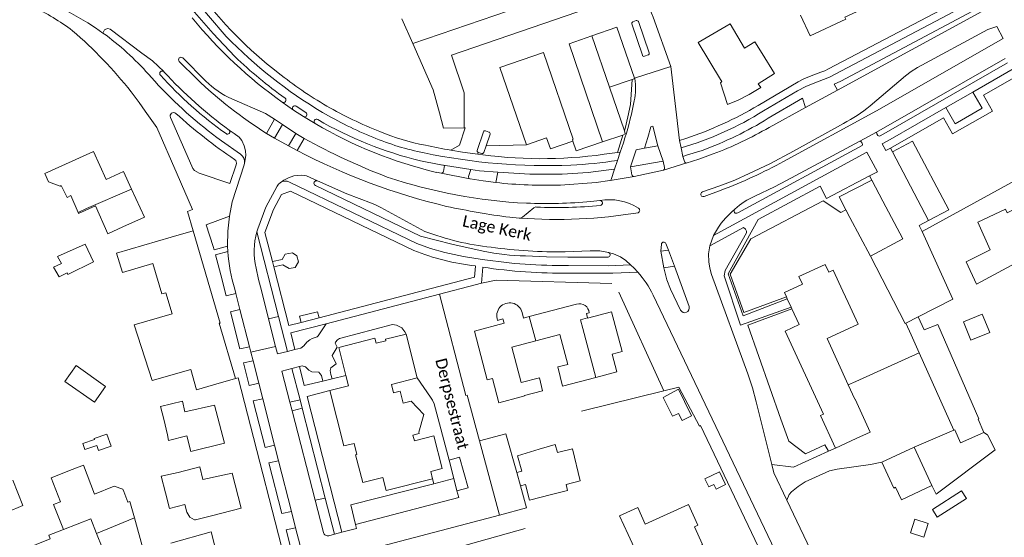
# Model space of a CAD drawing. Extents: x 177628 to 188968, y 384226 to 390673.
# Tile 124 of 256: x 183055 to 183270, y 385732 to 385845. Entities that reach past the tile are written whole.
import ezdxf

# ---------------------------------------------------------------- set-up
doc = ezdxf.new("R2010")
doc.units = 0
for name, color, linetype, lineweight in [('B01_D', 14, 'Continuous', 9), ('B01_F', 14, 'Continuous', 9), ('B01_T', 14, 'Continuous', 9), ('B02_F', 14, 'Continuous', 9), ('B02_T', 14, 'Continuous', 9), ('B07_D', 14, 'Continuous', 9), ('B11_F', 14, 'Continuous', 9), ('B11_S', 14, 'Continuous', 9), ('B14_F', 14, 'Continuous', 9), ('T03_F', 253, 'Continuous', 9), ('T03_T', 253, 'Continuous', 9), ('T04_F', 253, 'HAAG', 9), ('T04_T', 253, 'HAAG', 9), ('T05_F', 253, 'Continuous', 9), ('V00_F', 8, 'Continuous', 9), ('V00_T', 8, 'Continuous', 9), ('Z06', 7, 'Continuous', 9)]:
    doc.layers.add(name, color=color, linetype=linetype, lineweight=lineweight)
doc.styles.add('Legend', font='calibri.ttf')
doc.linetypes.add('HAAG', pattern='A,4,-1,[5,TOPOCAD.SHX,S=0.35,R=0,X=-0.35,Y=-0.35],-1', length=6)

msp = doc.modelspace()

# ---------------------------------------------------------------- linework, layer by layer
at = {"layer": 'B01_D', "linetype": 'Continuous'}
for points in [[(183163.178, 385746.48), (183164.295, 385746.782), (183163.299, 385750.125), (183168.091, 385751.553)], [(183163.961, 385743.608), (183163.178, 385746.48)], [(183170.778, 385741.68), (183165.923, 385740.49), (183165.09, 385743.886), (183163.961, 385743.608)]]:
    msp.add_lwpolyline(points, dxfattribs=at)
at = {"layer": 'B01_F', "linetype": 'Continuous'}
for points in [[(183216.793, 385837.946), (183215.185, 385840.446)], [(183066.097, 385814.431), (183060.138, 385811.724)], [(183273.322, 385804.671), (183270.285, 385803.13), (183269.886, 385803.947), (183263.839, 385801.139), (183266.55, 385795.06), (183261.29, 385792.443), (183263.536, 385787.623), (183274.892, 385793.714), (183272.86, 385797.706), (183276.171, 385799.262)], [(183073.884, 385798.601), (183077.172, 385800.094)], [(183075.734, 385794.35), (183087.697, 385797.844)], [(183172.111, 385769.533), (183173.192, 385765.361), (183180.426, 385767.244)], [(183180.426, 385767.244), (183185.015, 385768.439)], [(183096.93, 385765.6), (183093.259, 385764.529)], [(183164.87, 385763.311), (183168.78, 385764.301)], [(183085.382, 385760.904), (183090.214, 385762.061), (183090.721, 385759.733)], [(183053.108, 385744.794), (183055.33, 385739.28), (183051.89, 385737.862), (183052.271, 385736.937)], [(183089.27, 385746.513), (183085.487, 385745.682)], [(183096.482, 385737.066), (183093.017, 385736.195)], [(183087.654, 385731.066), (183096.419, 385733.53), (183097.225, 385730.446)]]:
    msp.add_lwpolyline(points, dxfattribs=at)
at = {"layer": 'B01_T', "linetype": 'Continuous'}
for points in [[(183225.103, 385846.32), (183227.214, 385841.806), (183235.026, 385845.444), (183234.828, 385845.869), (183243.43, 385849.875), (183235.88, 385866.084), (183231.352, 385863.956)], [(183216.793, 385837.946), (183219.488, 385833.554), (183215.889, 385831.345)], [(183207.642, 385831.532), (183209.185, 385826.771), (183211.542, 385827.716), (183213.922, 385828.978), (183216.471, 385830.506), (183215.889, 385831.345)], [(183207.954, 385831.827), (183207.679, 385832.275)], [(183079.064, 385808.355), (183077.315, 385812.205), (183073.479, 385810.463), (183070.722, 385816.532), (183066.097, 385814.431)], [(183240.678, 385810.325), (183233.55, 385806.62), (183235.009, 385803.813)], [(183243.089, 385805.685), (183240.678, 385810.325)], [(183077.172, 385800.094), (183081.851, 385802.219), (183079.064, 385808.355)], [(183240.397, 385793.731), (183247.492, 385797.514), (183243.089, 385805.685)], [(183235.009, 385803.813), (183235.885, 385802.128)], [(183235.885, 385802.128), (183240.397, 385793.731)], [(183092.48, 385799.241), (183087.697, 385797.844)], [(183101.73, 385767.001), (183098.21, 385779.061), (183098.4, 385779.081), (183092.48, 385799.241)], [(183222.049, 385784.813), (183221.601, 385785.796), (183225.55, 385787.596), (183224.779, 385789.288), (183230.511, 385791.901), (183231.283, 385790.209), (183232.286, 385790.662)], [(183234.385, 385786.092), (183232.286, 385790.662)], [(183235.544, 385783.566), (183234.385, 385786.092)], [(183176.242, 385783.211), (183165.907, 385780.528)], [(183222.233, 385784.408), (183222.049, 385784.813)], [(183223.072, 385782.568), (183222.233, 385784.408)], [(183165.907, 385780.528), (183164.652, 385780.202), (183164.345, 385781.443)], [(183179.002, 385781.341), (183178.381, 385781.166), (183178.621, 385780.261)], [(183178.621, 385780.261), (183178.637, 385780.201), (183183.862, 385781.586), (183186.165, 385772.896), (183183.981, 385772.317)], [(183232.758, 385751.815), (183229.492, 385758.905), (183230.128, 385759.198), (183221.781, 385777.372), (183224.807, 385778.762), (183223.235, 385782.212)], [(183223.235, 385782.212), (183223.072, 385782.568)], [(183164.114, 385763.008), (183159.278, 385761.732), (183157.88, 385767.028), (183156.728, 385766.724), (183153.924, 385777.349), (183160.402, 385779.059), (183160.153, 385780.001), (183158.992, 385779.703)], [(183125.837, 385767.687), (183124.282, 385773.771), (183132.207, 385775.796), (183132.484, 385774.713), (183134.615, 385775.258), (183134.535, 385775.572), (183138.988, 385776.7)], [(183138.988, 385776.7), (183141.427, 385767.167)], [(183167.317, 385775.203), (183162.088, 385773.818), (183164.129, 385766.106)], [(183172.546, 385776.588), (183167.317, 385775.203)], [(183230.95, 385775.764), (183235.564, 385765.662)], [(183096.93, 385765.6), (183101.73, 385767.001)], [(183122.323, 385764.4), (183126.41, 385765.444), (183125.837, 385767.687)], [(183141.427, 385767.167), (183135.837, 385765.726), (183136.282, 385763.911), (183137.724, 385764.268), (183138.392, 385761.607), (183140.109, 385762.032), (183142.893, 385759.176), (183141.81, 385755.311), (183141.875, 385755.004), (183140.447, 385754.639), (183140.805, 385753.439), (183145.051, 385754.533), (183146.902, 385747.375), (183144.375, 385746.72), (183144.764, 385745.128)], [(183144.764, 385745.128), (183134.652, 385742.54), (183133.919, 385745.419), (183129.546, 385744.296), (183127.991, 385750.363), (183128.263, 385750.423), (183127.66, 385752.847), (183125.416, 385752.296), (183122.323, 385764.4)], [(183235.564, 385765.662), (183237.008, 385762.5), (183237.056, 385762.522), (183240.353, 385755.303)], [(183164.87, 385763.311), (183164.895, 385763.214), (183164.114, 385763.008)], [(183090.721, 385759.733), (183097.165, 385761.155), (183099.325, 385752.889), (183091.987, 385751.046), (183091.156, 385754.474)], [(183086.09, 385758.102), (183086.913, 385754.686)], [(183240.353, 385755.303), (183237.296, 385753.899)], [(183232.758, 385751.815), (183237.296, 385753.899)], [(183168.091, 385751.553), (183171.541, 385752.581), (183172.056, 385750.846), (183175.326, 385751.652), (183177.047, 385744.661), (183173.941, 385743.896), (183174.276, 385742.537), (183170.778, 385741.68)], [(183064.194, 385734.048), (183062.031, 385739.514), (183063.545, 385740.114), (183061.48, 385745.334), (183066.098, 385747.162)], [(183089.27, 385746.513), (183093.93, 385747.699), (183094.633, 385744.963), (183101.057, 385746.337), (183102.959, 385738.693), (183096.482, 385737.066)], [(183201.989, 385734.627), (183202.74, 385734.969), (183200.669, 385739.525), (183191.241, 385735.242), (183189.594, 385738.868), (183185.627, 385737.066)], [(183071.432, 385733.21), (183070.166, 385736.41), (183064.194, 385734.048)], [(183187.489, 385732.97), (183185.627, 385737.066)], [(183187.489, 385732.97), (183189.583, 385728.361), (183193.279, 385730.04), (183195.138, 385725.948), (183198.237, 385727.356), (183197.884, 385728.132), (183203.733, 385730.789), (183201.989, 385734.627)], [(183071.432, 385733.21), (183072.646, 385730.141), (183066.744, 385727.805)]]:
    msp.add_lwpolyline(points, dxfattribs=at)
for centre, radius, start, end in [((183161.624, 385780.71), 2.818, 15.07772, 200.93593), ((183176.884, 385781.187), 2.124, 4.16282, 107.59905)]:
    msp.add_arc(centre, radius, start, end, dxfattribs=at)
at = {"layer": 'B02_F', "linetype": 'Continuous'}
for points in [[(183065.147, 385789.725), (183070.768, 385792.456), (183068.91, 385796.293)], [(183245.881, 385743.263), (183247.183, 385740.52), (183253.793, 385743.658)]]:
    msp.add_lwpolyline(points, dxfattribs=at)
at = {"layer": 'B02_T', "linetype": 'Continuous'}
for points in [[(183179.552, 385841.786), (183185.041, 385843.69), (183188.917, 385832.518)], [(183183.45, 385830.553), (183179.552, 385841.786)], [(183188.376, 385832.262), (183183.45, 385830.553)], [(183188.938, 385832.457), (183188.376, 385832.262)], [(183188.917, 385832.518), (183188.938, 385832.457)], [(183252.113, 385777.621), (183255.137, 385778.815), (183264.048, 385758.215), (183263.908, 385758.151)], [(183251.027, 385772.619), (183249.287, 385776.506)], [(183258.594, 385755.713), (183251.027, 385772.619)], [(183258.803, 385755.809), (183258.594, 385755.713)], [(183249.924, 385752.033), (183242.86, 385748.77)], [(183252.552, 385746.344), (183249.924, 385752.033)], [(183242.86, 385748.77), (183245.487, 385743.081), (183245.881, 385743.263)], [(183207.437, 385746.648), (183208.77, 385743.853)]]:
    msp.add_lwpolyline(points, dxfattribs=at)
at = {"layer": 'B07_D', "linetype": 'Continuous'}
for points in [[(183067.415, 385803.22), (183069.226, 385804.132), (183079.064, 385808.355)], [(183165.907, 385780.528), (183167.317, 385775.203)], [(183178.621, 385780.261), (183177.065, 385779.824), (183177.606, 385777.928), (183180.426, 385767.244)], [(183071.432, 385733.21), (183079.684, 385736.585)]]:
    msp.add_lwpolyline(points, dxfattribs=at)
at = {"layer": 'B11_F', "linetype": 'Continuous'}
for points in [[(183066.098, 385747.162), (183068.588, 385748.101), (183070.929, 385741.74)], [(183087.363, 385738.672), (183086.452, 385742.074), (183085.487, 385745.682)], [(183078.682, 385740.159), (183078.241, 385739.986), (183077.343, 385742.341), (183077.15, 385742.844), (183075.269, 385743.48), (183070.929, 385741.74)], [(183078.682, 385740.159), (183079.684, 385736.585)], [(183087.363, 385738.672), (183087.364, 385738.664), (183090.701, 385739.537), (183091.122, 385737.822), (183091.792, 385736.747), (183092.809, 385736.189), (183093.017, 385736.195)]]:
    msp.add_lwpolyline(points, dxfattribs=at)
at = {"layer": 'B11_S', "linetype": 'Continuous'}
for points in [[(183207.679, 385832.275), (183202.775, 385840.32), (183209.741, 385844.405), (183212.913, 385839.115), (183215.185, 385840.446)], [(183207.954, 385831.827), (183207.642, 385831.532)], [(183060.138, 385811.724), (183060.916, 385809.96), (183063.459, 385809.017), (183063.683, 385809.129), (183064.975, 385806.534), (183065.78, 385806.931), (183067.415, 385803.22)], [(183067.415, 385803.22), (183067.493, 385803.044), (183071.208, 385804.705), (183073.884, 385798.601)], [(183093.259, 385764.529), (183091.978, 385768.976), (183083.538, 385766.561), (183079.654, 385778.687), (183087.92, 385781.135), (183086.533, 385785.705), (183085.659, 385785.492), (183083.722, 385792.105), (183077.066, 385790.121), (183075.734, 385794.35)], [(183235.544, 385783.566), (183237.721, 385778.857), (183230.95, 385775.764)], [(183172.546, 385776.588), (183174.312, 385770.064), (183172.111, 385769.533)], [(183183.981, 385772.317), (183185.015, 385768.439)], [(183164.129, 385766.106), (183168.118, 385767.146), (183168.78, 385764.301)], [(183086.09, 385758.102), (183085.382, 385760.904)], [(183091.156, 385754.474), (183087.153, 385753.488), (183086.913, 385754.686)], [(183079.684, 385736.585), (183081.622, 385729.676), (183076.49, 385727.722), (183079.582, 385720.471), (183076.931, 385719.392)]]:
    msp.add_lwpolyline(points, dxfattribs=at)
at = {"layer": 'B14_F', "linetype": 'Continuous'}
for points in [[(183065.147, 385789.725), (183064.961, 385790.043), (183063.236, 385789.172), (183061.978, 385791.33), (183063.781, 385792.089), (183062.888, 385793.642), (183068.91, 385796.293)], [(183266.449, 385777.026), (183264.819, 385781.037), (183260.724, 385779.373), (183262.354, 385775.362), (183266.449, 385777.026)], [(183250.824, 385780.465), (183248.118, 385779.089)], [(183248.118, 385779.089), (183249.287, 385776.506)], [(183252.113, 385777.621), (183250.824, 385780.465)], [(183070.94, 385761.834), (183073.382, 385765.284), (183066.956, 385769.821), (183064.514, 385766.371), (183070.94, 385761.834)], [(183198.525, 385759.348), (183197.212, 385758.773), (183195.144, 385762.864), (183198.493, 385764.663), (183199.813, 385761.985)], [(183198.525, 385759.348), (183199.262, 385757.838), (183201.341, 385758.853), (183199.813, 385761.985)], [(183265.193, 385755.253), (183263.908, 385758.151)], [(183258.803, 385755.809), (183260.059, 385752.977), (183265.193, 385755.253)], [(183073.669, 385754.881), (183074.568, 385752.22), (183071.844, 385751.299), (183071.48, 385752.376), (183068.837, 385751.483), (183068.384, 385752.825), (183070.958, 385753.694), (183070.875, 385753.937), (183073.669, 385754.881)], [(183207.437, 385746.648), (183204.246, 385745.112), (183205.093, 385743.353), (183206.234, 385743.903), (183206.731, 385742.871), (183208.77, 385743.853)], [(183252.552, 385746.344), (183253.793, 385743.658)], [(183261.357, 385740.806), (183260.301, 385742.469), (183253.922, 385738.419), (183254.978, 385736.756), (183261.357, 385740.806)], [(183250.06, 385736.322), (183252.999, 385735.394), (183252.056, 385732.408), (183249.117, 385733.336), (183250.06, 385736.322)]]:
    msp.add_lwpolyline(points, dxfattribs=at)
at = {"layer": 'T03_F', "linetype": 'Continuous'}
for points in [[(183222.049, 385784.813), (183212.733, 385781.447), (183209.747, 385789.768), (183214.249, 385797.456), (183230.086, 385805.802), (183233.935, 385803.241), (183235.009, 385803.813)], [(183231.247, 385751.128), (183230.443, 385752.515), (183226.24, 385750.595), (183222.556, 385753.337), (183220.84, 385758.118), (183213.63, 385778.659), (183223.235, 385782.212)], [(183251.027, 385772.619), (183237.188, 385766.368)], [(183195.297, 385764.286), (183177.32, 385759.864)]]:
    msp.add_lwpolyline(points, dxfattribs=at)
at = {"layer": 'T03_T', "linetype": 'Continuous'}
for points in [[(183188.376, 385832.262), (183187.984, 385826.817), (183187.451, 385824.111), (183186.834, 385821.553), (183186.684, 385821.08)], [(183186.365, 385820.111), (183185.157, 385816.36)]]:
    msp.add_lwpolyline(points, dxfattribs=at)
at = {"layer": 'T04_F', "linetype": 'HAAG'}
for points in [[(183183.898, 385787.711), (183158.649, 385788.484), (183155.46, 385787.831)], [(183185.469, 385785.822), (183195.297, 385764.286)], [(183195.297, 385764.286), (183198.578, 385765.112), (183203.054, 385756.604)]]:
    msp.add_lwpolyline(points, dxfattribs=at)
at = {"layer": 'T04_T', "linetype": 'HAAG'}
for points in [[(183082.063, 385825.35), (183080.75, 385827.23), (183078.947, 385829.595)], [(183089.019, 385811.592), (183084.57, 385821.76)], [(183146.282, 385785.431), (183154.062, 385787.465)], [(183146.282, 385785.431), (183121.561, 385778.966)], [(183146.282, 385785.431), (183152.015, 385763.301), (183152.355, 385763.368)], [(183121.561, 385778.966), (183113.815, 385776.941), (183114.737, 385773.35)], [(183115.697, 385769.609), (183116.763, 385765.453)], [(183117.367, 385763.101), (183124.975, 385733.453)], [(183232.19, 385696.121), (183203.3, 385756.721), (183203.054, 385756.604)], [(183128.197, 385734.305), (183124.975, 385733.453)]]:
    msp.add_lwpolyline(points, dxfattribs=at)
for centre, radius, start, end in [((183031.663, 385796.515), 57.815, 53.36875, 63.48985), ((183003.193, 385769.643), 96.607, 38.35811, 49.32438)]:
    msp.add_arc(centre, radius, start, end, dxfattribs=at)
at = {"layer": 'T05_F', "linetype": 'Continuous'}
for points in [[(183276.534, 385810.367), (183275.727, 385812.266), (183251.666, 385799.083)], [(183251.666, 385799.083), (183258.43, 385784.334), (183250.824, 385780.465)], [(183248.118, 385779.089), (183248.019, 385779.039), (183240.397, 385793.731)], [(183265.193, 385755.253), (183265.945, 385754.742), (183267.649, 385751.412), (183254.735, 385741.78), (183253.793, 385743.658)], [(183150.71, 385730.28), (183165.032, 385734.273)]]:
    msp.add_lwpolyline(points, dxfattribs=at)
at = {"layer": 'V00_F', "linetype": 'Continuous'}
for points in [[(183086.083, 385833.984), (183083.623, 385836.311), (183081.329, 385837.978), (183074.405, 385843.214), (183073.9, 385843.399), (183073.403, 385843.268), (183073.162, 385843.106), (183072.814, 385842.398)], [(183086.129, 385833.94), (183086.083, 385833.984)], [(183233.207, 385829.926), (183232.471, 385831.208)], [(183111.953, 385827.326), (183114.416, 385825.584)], [(183226.247, 385826.14), (183225.585, 385828.218)], [(183116.587, 385824.159), (183119.17, 385822.637)], [(183234.487, 385822.665), (183223.615, 385816.643), (183218.407, 385813.872), (183213.939, 385811.77)], [(183100.349, 385821.217), (183101.496, 385820.471), (183102.528, 385819.677), (183103.103, 385818.955), (183103.634, 385817.822), (183103.95, 385816.661), (183104.022, 385815.688), (183103.699, 385813.988)], [(183242.353, 385819.896), (183242.181, 385819.95), (183242.024, 385820.048), (183241.77, 385820.408), (183241.743, 385820.804)], [(183238.09, 385818.834), (183238.322, 385818.708), (183238.487, 385818.548), (183238.6, 385818.33), (183238.638, 385818.072), (183238.576, 385817.85)], [(183253.076, 385801.467), (183257.554, 385803.837), (183249.556, 385818.806), (183245.208, 385816.448)], [(183245.208, 385816.448), (183244.785, 385817.279)], [(183245.208, 385816.448), (183253.076, 385801.467)], [(183119.642, 385810.117), (183117.237, 385811.212), (183116.208, 385811.394), (183114.502, 385811.237), (183113.342, 385810.834), (183112.317, 385810.317), (183111.513, 385809.736)], [(183159.008, 385812.008), (183158.577, 385809.783)], [(183240.216, 385811.235), (183230.826, 385806.289), (183229.415, 385808.987)], [(183240.678, 385810.325), (183240.216, 385811.235)], [(183210.766, 385803.952), (183210.061, 385803.333), (183208.757, 385802.019), (183207.806, 385800.922), (183207.188, 385800.071), (183206.11, 385798.191)], [(183215.9, 385801.695), (183209.35, 385789.824), (183212.578, 385780.716), (183222.233, 385784.408)], [(183251.666, 385799.083), (183251.027, 385800.383), (183253.076, 385801.467)], [(183223.072, 385782.568), (183212.045, 385778.626), (183208.442, 385789.382), (183208.681, 385790.561), (183213.356, 385798.774), (183213.346, 385799.191), (183213.149, 385799.584), (183212.717, 385799.978)], [(183097.101, 385795.098), (183100.04, 385795.908)], [(183100.092, 385794.733), (183097.403, 385793.971)], [(183109.808, 385792.555), (183111.933, 385793.004), (183112.609, 385794.164), (183114.172, 385794.442), (183115.14, 385793.75), (183115.5, 385792.465), (183114.795, 385791.261), (183113.44, 385790.98), (183112.057, 385791.791), (183110.119, 385791.351)], [(183183.24, 385794.481), (183184.283, 385794.191), (183185.832, 385793.542), (183186.992, 385792.775), (183188.042, 385791.829)], [(183101.813, 385785.588), (183099.738, 385785.042)], [(183102.71, 385782.076), (183100.638, 385781.524)], [(183116.081, 385779.235), (183115.705, 385780.594), (183119.69, 385781.567), (183120.027, 385780.268)], [(183111.174, 385780.535), (183108.987, 385780.013)], [(183114.737, 385773.35), (183115.988, 385773.663), (183116.668, 385774.166), (183117.316, 385774.913), (183117.975, 385775.447), (183118.513, 385775.766), (183119.591, 385776.138), (183119.834, 385776.303), (183121.561, 385778.966)], [(183138.988, 385776.7), (183138.72, 385777.228), (183138.043, 385778.101), (183136.939, 385778.685), (183136.062, 385778.802), (183124.466, 385775.762), (183124.009, 385775.454), (183123.625, 385774.973), (183123.545, 385774.697), (183123.628, 385774.443), (183123.937, 385773.854), (183122.837, 385772.004), (183123.733, 385770.216), (183122.607, 385769.323), (183122.438, 385768.721), (183122.565, 385767.876), (183122.88, 385766.959)], [(183104.789, 385773.937), (183102.699, 385773.463)], [(183110.524, 385774.018), (183105.09, 385772.759)], [(183105.58, 385770.842), (183103.479, 385770.414)], [(183120.799, 385766.447), (183120.527, 385767.637), (183120.199, 385768.125), (183119.953, 385768.357), (183118.414, 385768.471), (183117.79, 385768.804), (183117.032, 385769.533), (183116.338, 385769.773), (183115.697, 385769.609)], [(183106.828, 385765.958), (183104.743, 385765.467)], [(183116.763, 385765.453), (183120.799, 385766.447)], [(183120.799, 385766.447), (183122.88, 385766.959)], [(183122.88, 385766.959), (183125.837, 385767.687)], [(183148.402, 385749.19), (183145.154, 385761.488), (183144.772, 385762.25), (183144.33, 385762.971), (183141.427, 385767.167)], [(183237.188, 385766.368), (183235.564, 385765.662)], [(183122.323, 385764.4), (183117.367, 385763.101)], [(183107.692, 385762.577), (183105.601, 385762.114)], [(183115.839, 385762.387), (183113.64, 385761.868)], [(183116.318, 385760.525), (183114.124, 385759.979)], [(183258.594, 385755.713), (183249.924, 385752.033)], [(183155.051, 385753.386), (183159.42, 385737.218)], [(183110.279, 385752.45), (183108.197, 385751.961)], [(183231.247, 385751.128), (183223.593, 385747.651), (183218.843, 385748.273)], [(183232.75, 385751.811), (183231.247, 385751.128)], [(183111.141, 385749.075), (183109.06, 385748.586)], [(183242.86, 385748.77), (183240.397, 385748.245), (183233.123, 385747.205), (183231.462, 385746.848), (183226.17, 385744.481), (183224.654, 385743.407), (183223.166, 385742.267), (183222.627, 385741.683), (183222.157, 385740.427)], [(183144.764, 385745.128), (183145.029, 385744.044)], [(183145.029, 385744.044), (183126.909, 385739.461), (183127.989, 385735.137)], [(183150.119, 385742.518), (183150.515, 385741.012), (183127.989, 385735.137)], [(183121.357, 385740.921), (183119.133, 385740.449)], [(183113.972, 385737.995), (183111.877, 385737.569)], [(183114.886, 385734.418), (183112.795, 385733.977)], [(183127.989, 385735.137), (183128.197, 385734.305)]]:
    msp.add_lwpolyline(points, dxfattribs=at)
at = {"layer": 'V00_T', "linetype": 'Continuous'}
for points in [[(183196.817, 385835.125), (183192.974, 385845.859), (183191.875, 385848.494), (183214.597, 385857.912), (183213.383, 385861.305)], [(183265.506, 385861.864), (183265.473, 385860.997), (183264.99, 385852.371), (183231.28, 385834.587)], [(183140.494, 385840.099), (183182.238, 385854.44), (183183.911, 385849.647), (183148.945, 385837.593), (183151.709, 385829.321), (183151.699, 385821.696)], [(183268.243, 385852.188), (183232.715, 385833.412), (183231.445, 385832.794), (183230.138, 385832.26), (183228.266, 385831.568)], [(183059.68, 385850.05), (183063.38, 385848.121), (183069.473, 385844.638), (183071.162, 385843.546), (183072.814, 385842.398)], [(183099.733, 385841.677), (183095.841, 385846.12), (183092.111, 385850.7)], [(183265.047, 385848.429), (183233.904, 385831.918), (183232.471, 385831.208)], [(183101.631, 385837.249), (183096.862, 385842.294), (183092.291, 385847.519)], [(183138.062, 385845.48), (183140.494, 385840.099)], [(183265.538, 385847.515), (183233.207, 385829.926)], [(183190.594, 385837.567), (183188.276, 385844.386)], [(183188.501, 385844.84), (183189.257, 385845.109)], [(183189.733, 385844.887), (183192.057, 385838.062)], [(183250.675, 385834.853), (183266.06, 385843.21), (183268.03, 385843.841), (183269.41, 385841.221), (183241.69, 385825.421), (183221.45, 385814.391)], [(183181.9, 385818.665), (183174.614, 385840.051), (183179.552, 385841.786)], [(183151.699, 385821.696), (183147.207, 385821.67), (183146.319, 385824.989), (183144.928, 385829.996), (183140.494, 385840.099)], [(183090.221, 385836.959), (183095.307, 385831.885)], [(183165.303, 385817.992), (183159.494, 385834.882), (183169.009, 385838.186), (183175.495, 385819.219), (183175.325, 385819.152), (183175.424, 385818.805)], [(183191.845, 385837.611), (183191.058, 385837.342)], [(183276.24, 385837.271), (183262.755, 385829.526)], [(183093.284, 385832.377), (183089.48, 385836.22)], [(183196.817, 385835.125), (183188.917, 385832.518)], [(183196.817, 385835.125), (183198.691, 385818.96)], [(183269.819, 385836.856), (183241.743, 385820.804)], [(183270.359, 385835.9), (183243.306, 385820.413), (183242.353, 385819.896)], [(183244.785, 385817.279), (183256.32, 385823.871), (183258.32, 385820.371), (183267.09, 385825.351), (183265.07, 385828.821), (183275.41, 385834.761), (183279.41, 385833.531), (183298.8, 385791.035), (183297.96, 385790.595), (183299.558, 385787.222)], [(183248.037, 385833.05), (183249.31, 385834.018), (183250.675, 385834.853)], [(183084.143, 385831.868), (183082.77, 385833.391)], [(183215.9, 385826.611), (183224.619, 385831.741), (183225.848, 385832.391), (183227.13, 385832.929), (183229.594, 385833.836), (183230.45, 385834.183), (183231.28, 385834.587)], [(183240.308, 385826.521), (183248.037, 385833.05)], [(183186.684, 385821.08), (183183.45, 385830.553)], [(183228.266, 385831.568), (183226.321, 385830.749), (183224.457, 385829.761)], [(183224.457, 385829.761), (183217.025, 385825.392)], [(183226.247, 385826.14), (183233.207, 385829.926)], [(183262.755, 385829.526), (183264.82, 385826.021), (183258.93, 385822.611), (183256.881, 385826.152)], [(183256.881, 385826.152), (183262.755, 385829.526)], [(183100.952, 385828.047), (183108.28, 385824.861), (183110.29, 385823.601)], [(183117.13, 385825.059), (183115.023, 385826.445)], [(183188.201, 385824.731), (183188.827, 385827.615)], [(183218.08, 385823.801), (183225.585, 385828.218)], [(183218.266, 385821.798), (183226.247, 385826.14)], [(183256.881, 385826.152), (183244.21, 385818.866), (183242.983, 385818.2)], [(183084.57, 385821.76), (183082.063, 385825.35)], [(183087.56, 385823.981), (183092.185, 385813.347)], [(183114.416, 385825.584), (183116.587, 385824.159)], [(183110.29, 385823.601), (183108.51, 385820.511)], [(183111.99, 385822.431), (183110.28, 385819.471)], [(183110.29, 385823.601), (183111.99, 385822.431)], [(183114.94, 385820.501), (183111.99, 385822.431)], [(183191.072, 385817.265), (183191.807, 385819.618), (183192.444, 385821.948), (183192.905, 385822.069), (183193.992, 385817.81)], [(183110.28, 385819.471), (183108.51, 385820.511)], [(183113.34, 385817.751), (183114.94, 385820.501)], [(183114.94, 385820.501), (183116.74, 385819.401)], [(183148.767, 385816.855), (183150.678, 385817.943), (183151.906, 385821.706), (183151.702, 385821.696), (183151.699, 385821.696)], [(183155.889, 385820.827), (183154.518, 385816.797)], [(183157.084, 385820.803), (183156.337, 385821.067)], [(183156.486, 385817.795), (183157.333, 385820.331)], [(183181.9, 385818.665), (183186.365, 385820.111)], [(183186.365, 385820.111), (183186.856, 385820.408), (183186.684, 385821.08)], [(183238.09, 385818.834), (183241.743, 385820.804)], [(183102.837, 385815.948), (183098.69, 385818.89)], [(183110.28, 385819.471), (183113.34, 385817.751)], [(183115.206, 385816.783), (183113.34, 385817.751)], [(183115.206, 385816.783), (183116.74, 385819.401)], [(183155.984, 385816.306), (183156.486, 385817.795)], [(183156.486, 385817.795), (183165.303, 385817.992)], [(183165.303, 385817.992), (183169.687, 385819.504), (183170.504, 385817.15), (183175.424, 385818.805)], [(183175.424, 385818.805), (183176.128, 385816.703), (183181.9, 385818.665)], [(183193.992, 385817.81), (183191.072, 385817.265)], [(183193.992, 385817.81), (183195.123, 385814.414)], [(183198.691, 385818.96), (183200.056, 385819.38)], [(183199.046, 385817.348), (183198.691, 385818.96)], [(183238.576, 385817.85), (183211.43, 385803.141)], [(183238.09, 385818.834), (183222.073, 385810.198), (183219.442, 385808.831), (183215.169, 385806.8)], [(183243.774, 385816.734), (183242.983, 385818.2)], [(183154.639, 385815.935), (183151.351, 385816.403), (183148.767, 385816.855)], [(183154.639, 385815.935), (183154.748, 385816.364)], [(183154.639, 385815.935), (183155.769, 385815.824)], [(183154.748, 385816.364), (183155.527, 385816.102)], [(183185.157, 385816.36), (183183.987, 385816.192)], [(183185.72, 385816.434), (183185.135, 385814.608)], [(183185.72, 385816.434), (183185.157, 385816.36)], [(183191.072, 385817.265), (183189.217, 385816.919), (183188.018, 385813.178)], [(183199.456, 385815.484), (183199.046, 385817.348)], [(183200.426, 385815.8), (183199.456, 385815.484)], [(183199.456, 385815.484), (183199.818, 385814.357)], [(183203.622, 385816.801), (183200.426, 385815.8)], [(183201.326, 385814.35), (183203.154, 385814.964), (183206.057, 385816.01)], [(183206.11, 385798.191), (183239.65, 385816.392)], [(183240.216, 385811.235), (183241.942, 385812.144), (183239.65, 385816.392)], [(183244.785, 385817.279), (183243.774, 385816.734)], [(183093.798, 385811.852), (183100.49, 385809.531), (183101.9, 385813.671)], [(183103.699, 385813.988), (183103.613, 385813.604), (183100.99, 385805.531), (183100.458, 385802.404)], [(183146.249, 385813.71), (183142.135, 385814.52)], [(183147.148, 385812.174), (183147.371, 385813.461), (183146.249, 385813.71)], [(183153.151, 385812.606), (183146.249, 385813.71)], [(183185.135, 385814.608), (183184.51, 385812.659)], [(183195.123, 385814.414), (183188.018, 385813.178)], [(183195.435, 385813.078), (183195.123, 385814.414)], [(183195.19, 385812.499), (183200.332, 385814.045)], [(183200.332, 385814.045), (183200.36, 385814.053), (183201.326, 385814.35)], [(183092.48, 385799.241), (183091.27, 385803.44), (183092.38, 385803.91), (183089.019, 385811.592)], [(183145.63, 385812.003), (183146.654, 385811.815)], [(183146.675, 385811.811), (183152.94, 385810.591)], [(183152.635, 385811.092), (183153.151, 385812.606)], [(183153.151, 385812.606), (183155.062, 385812.341), (183159.008, 385812.008)], [(183173.085, 385811.571), (183166.041, 385811.604), (183159.008, 385812.008)], [(183182.697, 385812.441), (183178.772, 385811.971), (183173.085, 385811.571)], [(183184.51, 385812.659), (183182.697, 385812.441)], [(183183.537, 385810.225), (183188.84, 385811.084)], [(183183.77, 385810.446), (183184.51, 385812.659)], [(183188.018, 385813.178), (183188.326, 385811.468)], [(183188.84, 385811.084), (183195.19, 385812.499)], [(183207.49, 385809.071), (183210.77, 385810.288), (183213.939, 385811.77)], [(183111.513, 385809.736), (183111.143, 385809.415), (183110.861, 385809.015), (183108.38, 385804.401), (183106.603, 385799.639), (183106.419, 385799.034)], [(183141.331, 385796.5), (183113.54, 385809.885)], [(183119.194, 385809.139), (183142.173, 385798.1)], [(183119.642, 385810.117), (183126.05, 385807.321), (183131.479, 385805.268), (183132.499, 385804.843), (183133.487, 385804.349), (183143.12, 385799.121)], [(183153.014, 385810.577), (183155.857, 385810.136), (183158.577, 385809.783)], [(183172.716, 385809.221), (183180.517, 385809.813), (183183.481, 385810.216)], [(183203.707, 385807.737), (183207.49, 385809.071)], [(183229.415, 385808.987), (183215.9, 385801.695)], [(183140.663, 385794.96), (183113.79, 385807.891), (183111.78, 385807.131), (183110.04, 385803.861), (183108.17, 385798.891), (183109.808, 385792.555)], [(183207.823, 385808.112), (183204.064, 385806.743)], [(183179.315, 385805.632), (183181.294, 385805.849)], [(183166.927, 385804.249), (183164.42, 385802.228)], [(183210.766, 385803.952), (183210.81, 385803.99)], [(183097.101, 385795.098), (183096.9, 385795.85), (183095.37, 385800.565), (183100.458, 385802.404)], [(183100.04, 385795.908), (183100.1, 385799.166), (183100.458, 385802.404)], [(183163.68, 385802.024), (183161.664, 385802.207)], [(183111.174, 385780.535), (183106.419, 385799.034)], [(183212.717, 385799.978), (183205.333, 385795.994)], [(183205.333, 385795.994), (183206.11, 385798.191)], [(183147.451, 385794.51), (183144.348, 385795.374), (183141.331, 385796.5)], [(183142.173, 385798.1), (183148.983, 385796.315), (183155.861, 385794.81)], [(183194.6, 385794.801), (183194.757, 385796.33)], [(183195.754, 385796.461), (183196.3, 385795.021)], [(183099.738, 385785.042), (183098.555, 385789.67), (183097.403, 385793.971)], [(183100.092, 385794.733), (183100.04, 385795.908)], [(183155.643, 385793.01), (183151.528, 385793.656), (183147.451, 385794.51)], [(183183.24, 385794.481), (183181.32, 385794.861), (183179.23, 385794.881), (183173.774, 385794.661)], [(183196.3, 385795.021), (183194.6, 385794.801)], [(183194.6, 385794.801), (183195.32, 385791.191)], [(183196.3, 385795.021), (183197.58, 385791.511)], [(183205.099, 385792.457), (183205.076, 385794.235), (183205.333, 385795.994)], [(183109.808, 385792.555), (183110.119, 385791.351)], [(183165.111, 385793.771), (183169.697, 385793.528), (183174.29, 385793.471)], [(183174.29, 385793.471), (183183.11, 385793.49)], [(183188.042, 385791.829), (183183.1, 385791.631), (183174.44, 385791.661)], [(183189.581, 385790.249), (183188.831, 385791.058), (183188.042, 385791.829)], [(183205.71, 385789.691), (183205.318, 385791.055), (183205.099, 385792.457)], [(183107.4, 385786.201), (183106.76, 385788.642), (183106.28, 385791.119)], [(183110.119, 385791.351), (183113.43, 385778.541), (183116.081, 385779.235)], [(183120.027, 385780.268), (183153.91, 385789.141), (183154.14, 385791.561)], [(183155.46, 385787.831), (183155.78, 385791.301)], [(183174.495, 385790.001), (183184.15, 385790.001), (183189.581, 385790.249)], [(183195.32, 385791.191), (183197.58, 385791.511)], [(183198.96, 385781.938), (183196.77, 385786.521), (183195.96, 385788.571), (183195.32, 385791.191)], [(183197.58, 385791.511), (183200.785, 385782.704)], [(183205.71, 385789.691), (183213.622, 385767.999)], [(183154.062, 385787.465), (183155.46, 385787.831)], [(183101.813, 385785.588), (183101.58, 385786.5)], [(183102.71, 385782.076), (183101.813, 385785.588)], [(183108.987, 385780.013), (183107.4, 385786.201)], [(183192.94, 385785.231), (183240.786, 385685.029)], [(183102.699, 385773.463), (183100.638, 385781.524)], [(183104.789, 385773.937), (183102.71, 385782.076)], [(183110.524, 385774.018), (183108.987, 385780.013)], [(183113.127, 385772.936), (183111.174, 385780.535)], [(183116.081, 385779.235), (183120.027, 385780.268)], [(183105.09, 385772.759), (183104.789, 385773.937)], [(183105.58, 385770.842), (183105.09, 385772.759)], [(183110.945, 385772.375), (183110.524, 385774.018)], [(183110.945, 385772.375), (183113.127, 385772.936)], [(183113.127, 385772.936), (183114.737, 385773.35)], [(183104.743, 385765.467), (183103.479, 385770.414)], [(183106.828, 385765.958), (183105.58, 385770.842)], [(183111.905, 385768.634), (183114.089, 385769.196)], [(183113.64, 385761.868), (183111.905, 385768.634)], [(183114.089, 385769.196), (183115.697, 385769.609)], [(183115.839, 385762.387), (183114.089, 385769.196)], [(183114.47, 385719.85), (183102.34, 385767.14), (183101.73, 385767.001)], [(183107.692, 385762.577), (183106.828, 385765.958)], [(183215.485, 385761.884), (183214.636, 385764.967), (183213.622, 385767.999)], [(183108.197, 385751.961), (183105.601, 385762.114)], [(183110.279, 385752.45), (183107.692, 385762.577)], [(183114.124, 385759.979), (183113.64, 385761.868)], [(183116.318, 385760.525), (183115.839, 385762.387)], [(183152.355, 385763.368), (183155.051, 385753.386)], [(183218.843, 385748.273), (183215.485, 385761.884)], [(183119.133, 385740.449), (183114.124, 385759.979)], [(183121.357, 385740.921), (183116.318, 385760.525)], [(183155.051, 385753.386), (183160.814, 385754.952), (183163.178, 385746.48)], [(183111.141, 385749.075), (183110.279, 385752.45)], [(183113.972, 385737.995), (183111.141, 385749.075)], [(183148.402, 385749.19), (183150.691, 385749.819), (183152.534, 385743.143), (183150.119, 385742.518)], [(183148.402, 385749.19), (183149.439, 385745.159)], [(183111.877, 385737.569), (183109.06, 385748.586)], [(183222.157, 385740.427), (183219.3, 385746.42), (183218.843, 385748.273)], [(183145.029, 385744.044), (183149.439, 385745.159)], [(183149.439, 385745.159), (183150.119, 385742.518)], [(183163.961, 385743.608), (183165.295, 385738.767), (183159.42, 385737.218)], [(183028.989, 385734.645), (183027.77, 385737.94), (183035.25, 385740.9), (183040.39, 385727.89), (183045.56, 385725.69), (183061.31, 385732), (183061.01, 385732.82), (183064.194, 385734.048)], [(183120.944, 385733.386), (183119.133, 385740.449)], [(183123.385, 385733.032), (183121.357, 385740.921)], [(183247.167, 385687.97), (183222.157, 385740.427)], [(183114.886, 385734.418), (183113.972, 385737.995)], [(183159.42, 385737.218), (183126.451, 385728.525)], [(183115.668, 385722.74), (183112.795, 385733.977)], [(183114.886, 385734.418), (183116.5, 385728.1), (183117.698, 385723.194)], [(183123.385, 385733.032), (183122.119, 385732.697)], [(183124.975, 385733.453), (183123.385, 385733.032)]]:
    msp.add_lwpolyline(points, dxfattribs=at)
for centre, radius, start, end in [((183166.715, 385905.834), 91.092, 216.74151, 232.36862), ((183168.863, 385907.732), 98.508, 219.01772, 234.70975), ((183037.52, 385793.38), 60.402, 41.48419, 54.24574), ((183172.714, 385912.494), 101.692, 224.13763, 239.26985), ((183089.853, 385836.587), 0.523, 45.23312, 224.61203), ((183173.163, 385912.483), 103.812, 226.44475, 234.29015), ((183085.745, 385833.58), 0.527, 50.13926, 223.48146), ((183149.545, 385890.819), 86.239, 221.90732, 234.68328), ((183159.062, 385901.146), 99.176, 222.65994, 233.70042), ((183170.921, 385909.871), 96.861, 231.8564, 239.4354), ((183154.636, 385896.241), 95.462, 222.40199, 234.12298), ((183161.636, 385904.382), 99.281, 226.49086, 237.6488), ((183108.298, 385844.922), 18.404, 225.10119, 246.47574), ((183176.765, 385830.314), 12.36, 347.38796, 9.98556), ((183112.257, 385827.761), 0.53, 235.06845, 53.80597), ((183114.734, 385826.004), 0.527, 56.71871, 232.91406), ((183171.557, 385915.298), 101.882, 240.67942, 247.93537), ((183174.667, 385895.983), 80.701, 288.33676, 300.72595), ((183220.876, 385849.533), 30.119, 296.86536, 310.17795), ((183088.26, 385824.284), 0.763, 50.15968, 203.41031), ((183161.559, 385904.234), 107.703, 227.46629, 236.14422), ((183116.835, 385824.623), 0.526, 241.82918, 55.96286), ((183162.28, 385895.821), 82.03, 239.58356, 248.15191), ((183129.099, 385837.885), 60.548, 339.25119, 347.45298), ((183119.448, 385823.077), 0.52, 57.71456, 237.71456), ((183167.801, 385905.407), 96, 239.56382, 256.64682), ((183161.715, 385895.694), 83.502, 239.81132, 256.43869), ((183178.243, 385887.65), 75.258, 289.70801, 301.9609), ((183100.019, 385820.834), 0.506, 229.3311, 49.3311), ((183153.465, 385870.434), 55.2, 246.83757, 259.03098), ((183153.284, 385869.613), 52.678, 247.68876, 258.9721), ((183156.211, 385820.764), 0.328, 67.49293, 168.86425), ((183157.015, 385820.465), 0.345, 337.20671, 78.42038), ((183177.45, 385892.124), 81.312, 290.59867, 300.1304), ((183183.684, 385939.924), 137.867, 240.95029, 249.27098), ((183169.551, 385941.918), 126.779, 258.00702, 260.56458), ((183101.631, 385814.248), 2.084, 352.83159, 54.64781), ((183180.179, 385940.834), 140.036, 242.35633, 256.65356), ((183169.968, 385946.2), 132.735, 258.26072, 272.17174), ((183154.881, 385816.712), 0.373, 166.85983, 249.09267), ((183155.564, 385816.633), 0.533, 266.0322, 322.07877), ((183168.608, 385913.368), 98.385, 262.50151, 278.99283), ((183094.695, 385814.437), 2.736, 203.47706, 250.87149), ((183101.057, 385814.027), 0.915, 337.13326, 56.86396), ((183200.226, 385814.45), 0.418, 192.80349, 284.68068), ((183168.878, 385910.558), 109.599, 290.81418, 298.66409), ((183146.779, 385812.412), 0.609, 258.21062, 260.22079), ((183146.741, 385812.214), 0.409, 260.67203, 354.33626), ((183188.771, 385811.527), 0.449, 187.59244, 278.88209), ((183195.021, 385812.912), 0.446, 292.21286, 21.91648), ((183112.656, 385808.047), 2.04, 64.31961, 124.08862), ((183119.427, 385809.624), 0.538, 66.44728, 244.3298), ((183170.676, 385917.733), 112.591, 251.46572, 267.26039), ((183169.536, 385907.365), 98.195, 263.59198, 271.8556), ((183183.466, 385810.488), 0.272, 273.15092, 285.10943), ((183183.455, 385810.544), 0.33, 284.34135, 342.6305), ((183203.883, 385807.239), 0.528, 109.48302, 290.02898), ((183220.811, 385793.262), 14.667, 112.62402, 132.99114), ((183169.655, 385908.362), 103.183, 267.57778, 275.37197), ((183167.357, 385803.874), 0.571, 76.14796, 138.8935), ((183211.135, 385803.577), 0.526, 134.50789, 304.10939), ((183121.373, 385794.813), 15.539, 164.23656, 193.75123), ((183163.475, 385852.366), 57.003, 249.07896, 264.04128), ((183195.271, 385796.278), 0.517, 20.77719, 174.19371), ((183135.592, 385796.898), 35.566, 183.49027, 196.99937), ((183160.342, 385844.57), 53.37, 248.36288, 263.32668), ((183165.946, 385842.898), 49.134, 258.15583, 269.02647), ((183172.054, 385897.745), 103.099, 261.9166, 270.95581), ((183183.079, 385793.998), 0.509, 273.45479, 71.59837), ((183173.25, 385906.714), 115.059, 261.19766, 270.59255), ((183173.191, 385906.587), 116.593, 261.41195, 270.64094), ((183172.676, 385775.299), 22.567, 26.10937, 41.48656), ((183199.854, 385782.366), 0.991, 205.57224, 19.96588), ((183121.874, 385733.625), 0.96, 194.41273, 284.814)]:
    msp.add_arc(centre, radius, start, end, dxfattribs=at)
at = {"layer": 'V00_T', "linetype": 'Continuous', "extrusion": (0, 0, -1)}
for centre, radius, start, end in [((-183188.621, 385844.498), 0.362, 341.99493, 70.73062), ((-183189.385, 385844.761), 0.37, 69.85945, 160.14797), ((-183190.927, 385837.663), 0.347, 247.8146, 343.92418), ((-183191.746, 385837.933), 0.337, 157.42874, 252.92455), ((-183179.568, 385884.997), 70.397, 237.85395, 253.93753), ((-183169.063, 385920.616), 107.219, 261.37917, 266.82706), ((-183153.06, 385811.008), 0.434, 286.1082, 11.22716), ((-183153.111, 385811.292), 0.722, 277.72368, 283.70257), ((-183171.983, 385901.425), 97.101, 264.41574, 272.64981), ((-183183.393, 385794.283), 11.754, 79.7145, 122.63625), ((-183181.348, 385805.315), 0.537, 84.24928, 260.97079), ((-183182.515, 385964.938), 164.062, 277.30163, 282.19705), ((-183171.859, 385909.826), 108.112, 260.52958, 274.26569), ((-183189.464, 385803.704), 0.548, 119.2598, 250.51549), ((-183163.805, 385802.794), 0.78, 269.12522, 279.22432), ((-183163.823, 385802.954), 0.94, 230.55649, 270.36476)]:
    msp.add_arc(centre, radius, start, end, dxfattribs=at)

# ---------------------------------------------------------------- texts
at = {"layer": 'Z06', "linetype": 'Continuous', "style": 'Legend'}
for s, rotation, p in [('Lage Kerk', 347.88124, (183151.151, 385800.25)), ('Derpsestraat', 284.17514, (183145.369, 385771.07))]:
    msp.add_text(s, height=2.5, rotation=rotation, dxfattribs=at).set_placement(p)

doc.saveas('drawing.dxf')
